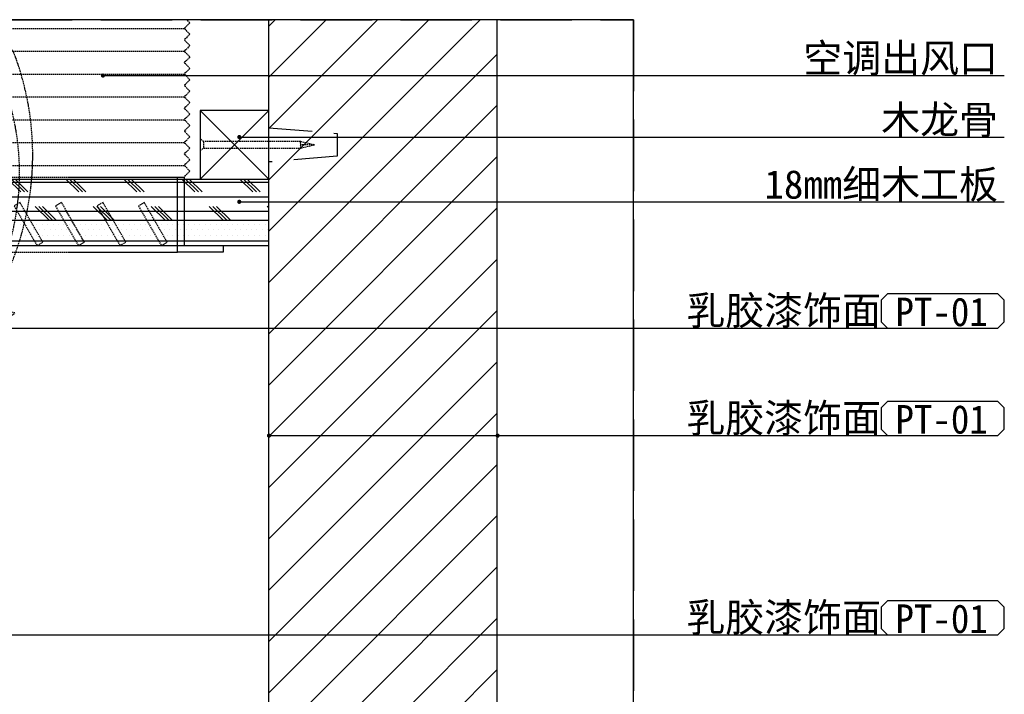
# Model space of a CAD drawing. Header units: millimetres. Extents: x -53 to 3023, y -53 to 2153.
# Tile 16 of 52: x 954 to 1385, y 1026 to 1322. Entities that reach past the tile are written whole.
import ezdxf

# ---------------------------------------------------------------- set-up
doc = ezdxf.new("R2010")
doc.units = ezdxf.units.MM
doc.header["$LTSCALE"] = 5
for name, pattern in [('DASH', [0.35, 0.25, -0.1]), ('HIDDEN2', [0.1875, 0.125, -0.0625]), ('HIDDENX2', [19.049999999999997, 12.7, -6.35])]:
    doc.linetypes.add(name, pattern=pattern)
doc.layers.get('Defpoints').update_dxf_attribs({"color": 8})
for name, color, linetype in [('A-建筑-拆墙', 251, 'Continuous'), ('E--图例', 3, 'Continuous'), ('E-文本', 7, 'Continuous'), ('F-文本', 61, 'Continuous'), ('Q-立面-填充', 251, 'Continuous'), ('Q-立面-墙体', 2, 'Continuous'), ('Q-立面-完成面造型线', 6, 'Continuous'), ('Q-立面-次粗线', 31, 'Continuous'), ('Q-立面-粗线', 30, 'Continuous'), ('Q-立面-细线', 8, 'Continuous')]:
    doc.layers.add(name, color=color, linetype=linetype)
doc.styles.add('-宋体', font='SimSun.ttf', dxfattribs={"width": 0.8})
doc.styles.get("Standard").update_dxf_attribs({"font": 'SimSun.ttf'})
doc.styles.add('TXT', font='gbenor.shx', dxfattribs={"width": 0.7})
doc.dimstyles.new('1', dxfattribs={"dimscale": 0, "dimtxt": 2.5, "dimasz": 1.5, "dimexe": 1, "dimexo": 0, "dimgap": 0.3, "dimtad": 1, "dimdec": 0, "dimzin": 0, "dimdsep": 46, "dimtxsty": 'Standard', "dimblk": 'ARCHTICK', "dimcen": 0.09, "dimclrd": 8, "dimclre": 8, "dimclrt": 4, "dimadec": 0, "dimazin": 0, "dimtfac": 1, "dimtdec": 0, "dimtix": 1, "dimtofl": 0, "dimtmove": 2, "dimatfit": 3, "dimldrblk": 'DOTSMALL', "dimfxl": 5, "dimfxlon": 1, "dimtolj": 1, "dimtzin": 0, "dimarcsym": 0})

# ---------------------------------------------------------------- blocks, each defined once
blk = doc.blocks.new('A$C491C4D06')
at = {"layer": 'Q-立面-填充'}
for p, q in [((-15, 0), (15, 30)), ((15, 0), (-15, 30))]:
    blk.add_line(p, q, dxfattribs=at)
at = {"layer": 'Q-立面-次粗线', "linetype": 'HIDDEN2'}
for p, q in [((0, 50), (0, 44)), ((-1.399999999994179, 1.5), (1.399999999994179, 1.5))]:
    blk.add_line(p, q, dxfattribs=at)
blk.add_lwpolyline([(1.400000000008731, 44), (0, 50), (-1.399999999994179, 44), (-1.399999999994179, 1.5), (-2.600000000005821, 0), (2.600000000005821, 0), (1.399999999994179, 1.5)], close=True, dxfattribs=at)
blk.add_lwpolyline([(-1.399999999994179, 44, 0.2513377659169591), (0, 44, 0.2513377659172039), (1.400000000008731, 44)], format="xyb", dxfattribs=at)
at = {"layer": 'Q-立面-次粗线'}
blk.add_lwpolyline([(-15, 0), (15, 0), (15, 30), (-15, 30)], close=True, dxfattribs=at)
at = {"layer": 'Q-立面-细线', "linetype": 'HIDDENX2', "ltscale": 0.3}
blk.add_lwpolyline([(5, 60), (7.5, 30), (-7.5, 30), (-5, 60)], close=True, dxfattribs=at)
blk = doc.blocks.new('*E38')
at = {"layer": 'Q-立面-次粗线', "color": 251, "linetype": 'DASH', "ltscale": 0.1}
for p, q in [((2.902140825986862, 29.48471638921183, 1.00000001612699e-08), (3.166976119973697, 29.74955168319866, 1.00000001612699e-08)), ((2.902140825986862, 29.48471638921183, 1.00000001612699e-08), (3.40168042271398, 28.98517679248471, 1.00000001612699e-08)), ((27.09953959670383, 29.48243095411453, 1.00000001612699e-08), (26.60000000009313, 28.98289135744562, 1.00000001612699e-08)), ((27.09953959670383, 29.48243095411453, 1.00000001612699e-08), (26.83241886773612, 29.74955168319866, 1.00000001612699e-08)), ((2.902140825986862, 28.4856371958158, 1.00000001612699e-08), (3.40168042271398, 28.98517679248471, 1.00000001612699e-08)), ((2.902140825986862, 28.4856371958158, 1.00000001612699e-08), (3.40168042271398, 27.98609759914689, 1.00000001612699e-08)), ((3.401654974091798, 28.98515134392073, 1.00000001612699e-08), (26.6016896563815, 28.98120170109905, 1.00000001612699e-08)), ((27.09953959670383, 28.48335176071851, 1.00000001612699e-08), (26.60000000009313, 28.98289135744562, 1.00000001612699e-08)), ((27.09953959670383, 28.48335176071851, 1.00000001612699e-08), (26.60000000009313, 27.9838121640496, 1.00000001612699e-08)), ((2.902140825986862, 27.48655800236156, 1.00000001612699e-08), (3.40168042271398, 27.98609759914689, 1.00000001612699e-08)), ((27.09953959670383, 27.48427256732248, 1.00000001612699e-08), (26.60000000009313, 27.9838121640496, 1.00000001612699e-08)), ((2.902140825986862, 27.48655800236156, 1.00000001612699e-08), (3.40168042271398, 26.98701840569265, 1.00000001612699e-08)), ((2.902140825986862, 26.48747880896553, 1.00000001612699e-08), (3.40168042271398, 26.98701840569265, 1.00000001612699e-08)), ((3.40153785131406, 26.98716097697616, 1.00000001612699e-08), (26.60181528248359, 26.98291768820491, 1.00000001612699e-08)), ((27.09953959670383, 27.48427256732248, 1.00000001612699e-08), (26.60000000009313, 26.98473297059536, 1.00000001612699e-08)), ((27.09953959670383, 26.48519337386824, 1.00000001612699e-08), (26.60000000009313, 26.98473297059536, 1.00000001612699e-08)), ((2.902140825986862, 26.48747880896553, 1.00000001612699e-08), (3.40168042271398, 25.98793921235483, 1.00000001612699e-08)), ((2.902140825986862, 25.4883996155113, 1.00000001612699e-08), (3.40168042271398, 25.98793921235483, 1.00000001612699e-08)), ((27.09953959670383, 26.48519337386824, 1.00000001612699e-08), (26.60000000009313, 25.98565377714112, 1.00000001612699e-08)), ((27.09953959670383, 25.48611418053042, 1.00000001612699e-08), (26.60000000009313, 25.98565377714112, 1.00000001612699e-08)), ((2.902140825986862, 25.4883996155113, 1.00000001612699e-08), (3.40168042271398, 24.9888600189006, 1.00000001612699e-08)), ((27.09953959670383, 25.48611418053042, 1.00000001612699e-08), (26.60000000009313, 24.9865745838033, 1.00000001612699e-08)), ((2.902140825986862, 24.48932042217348, 1.00000001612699e-08), (3.40168042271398, 24.9888600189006, 1.00000001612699e-08)), ((2.902140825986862, 24.48932042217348, 1.00000001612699e-08), (3.40168042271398, 23.98978082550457, 1.00000001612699e-08)), ((3.401342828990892, 24.98919761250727, 1.00000001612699e-08), (26.60196108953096, 24.98461349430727, 1.00000001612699e-08)), ((27.09953959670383, 24.48703498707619, 1.00000001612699e-08), (26.60000000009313, 24.9865745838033, 1.00000001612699e-08)), ((27.09953959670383, 24.48703498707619, 1.00000001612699e-08), (26.60000000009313, 23.98749539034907, 1.00000001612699e-08)), ((2.902140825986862, 23.49024122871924, 1.00000001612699e-08), (3.40168042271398, 23.98978082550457, 1.00000001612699e-08)), ((2.902140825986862, 23.49024122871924, 1.00000001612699e-08), (3.40168042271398, 22.99070163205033, 1.00000001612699e-08)), ((27.09953959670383, 23.48795579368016, 1.00000001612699e-08), (26.60000000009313, 23.98749539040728, 1.00000001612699e-08)), ((27.09953959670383, 23.48795579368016, 1.00000001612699e-08), (26.60000000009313, 22.98841619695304, 1.00000001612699e-08)), ((2.902140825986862, 22.49116203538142, 1.00000001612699e-08), (3.40168042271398, 22.99070163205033, 1.00000001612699e-08)), ((2.902140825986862, 22.49116203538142, 1.00000001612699e-08), (3.40168042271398, 21.99162243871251, 1.00000001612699e-08)), ((3.40153785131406, 22.99084420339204, 1.00000001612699e-08), (26.60181528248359, 22.98660091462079, 1.00000001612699e-08)), ((27.09953959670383, 22.48887660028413, 1.00000001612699e-08), (26.60000000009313, 22.98841619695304, 1.00000001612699e-08)), ((27.09953959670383, 22.48887660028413, 1.00000001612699e-08), (26.60000000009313, 21.98933700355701, 1.00000001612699e-08)), ((2.902140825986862, 21.49208284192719, 1.00000001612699e-08), (3.40168042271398, 21.99162243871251, 1.00000001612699e-08)), ((27.09953959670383, 21.4897974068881, 1.00000001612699e-08), (26.60000000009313, 21.98933700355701, 1.00000001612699e-08)), ((2.902140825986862, 21.49208284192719, 1.00000001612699e-08), (3.40168042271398, 20.99254324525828, 1.00000001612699e-08)), ((2.902140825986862, 20.49300364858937, 1.00000001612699e-08), (3.40168042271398, 20.99254324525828, 1.00000001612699e-08)), ((3.401342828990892, 20.99288083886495, 1.00000001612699e-08), (26.60196108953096, 20.98829672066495, 1.00000001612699e-08)), ((27.09953959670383, 21.4897974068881, 1.00000001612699e-08), (26.60000000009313, 20.99025781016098, 1.00000001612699e-08)), ((27.09953959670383, 20.49071821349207, 1.00000001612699e-08), (26.60000000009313, 20.99025781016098, 1.00000001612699e-08)), ((2.902140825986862, 20.49300364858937, 1.00000001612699e-08), (3.40168042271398, 19.99346405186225, 1.00000001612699e-08)), ((2.902140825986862, 19.49392445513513, 1.00000001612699e-08), (3.40168042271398, 19.99346405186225, 1.00000001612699e-08)), ((27.09953959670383, 20.49071821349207, 1.00000001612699e-08), (26.60000000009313, 19.99117861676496, 1.00000001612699e-08)), ((27.09953959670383, 19.49163902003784, 1.00000001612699e-08), (26.60000000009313, 19.99117861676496, 1.00000001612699e-08)), ((2.902140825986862, 19.49392445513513, 1.00000001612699e-08), (3.40168042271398, 18.99438485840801, 1.00000001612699e-08)), ((2.902140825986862, 18.4948452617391, 1.00000001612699e-08), (3.40168042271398, 18.99438485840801, 1.00000001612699e-08)), ((3.401113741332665, 18.99495153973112, 1.00000001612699e-08), (26.60213236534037, 18.98996705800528, 1.00000001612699e-08)), ((27.09953959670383, 19.49163902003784, 1.00000001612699e-08), (26.60000000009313, 18.99209942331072, 1.00000001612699e-08)), ((27.09953959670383, 18.49255982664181, 1.00000001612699e-08), (26.60000000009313, 18.99209942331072, 1.00000001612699e-08)), ((2.902140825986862, 18.4948452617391, 1.00000001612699e-08), (3.40168042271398, 17.99530566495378, 1.00000001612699e-08)), ((27.09953959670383, 18.49255982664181, 1.00000001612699e-08), (26.60000000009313, 17.99302022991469, 1.00000001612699e-08)), ((2.902140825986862, 17.49576606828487, 1.00000001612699e-08), (3.40168042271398, 17.99530566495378, 1.00000001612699e-08)), ((2.902140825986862, 17.49576606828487, 1.00000001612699e-08), (3.40168042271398, 16.99622647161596, 1.00000001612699e-08)), ((27.09953959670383, 17.49348063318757, 1.00000001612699e-08), (26.60000000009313, 17.99302022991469, 1.00000001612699e-08)), ((27.09953959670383, 17.49348063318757, 1.00000001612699e-08), (26.60000000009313, 16.99394103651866, 1.00000001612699e-08)), ((2.900460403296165, 16.49836729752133, 1.00000001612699e-08), (3.400000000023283, 16.99790689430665, 1.00000001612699e-08)), ((2.900460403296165, 16.49836729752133, 1.00000001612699e-08), (3.400000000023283, 15.99882770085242, 1.00000001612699e-08)), ((3.399159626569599, 16.99706652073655, 1.00000001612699e-08), (26.60233642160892, 16.99160461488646, 1.00000001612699e-08)), ((27.09953959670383, 16.49440143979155, 1.00000001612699e-08), (26.60000000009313, 16.99394103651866, 1.00000001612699e-08)), ((27.09953959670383, 16.49440143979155, 1.00000001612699e-08), (26.60000000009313, 15.99486184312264, 1.00000001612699e-08)), ((4, 15.96926253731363, 1.00000001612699e-08), (26, 15.96926253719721, 1.00000001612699e-08)), ((4, 9.394861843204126, 1.00000001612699e-08), (26, 9.394861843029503, 1.00000001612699e-08))]:
    blk.add_line(p, q, dxfattribs=at)
at = {"layer": 'Q-立面-次粗线', "color": 136, "linetype": 'DASH', "ltscale": 0.1, "elevation": 1.00000001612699e-08}
blk.add_lwpolyline([(8.070085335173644, 29.74955168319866, 0.05316916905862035), (9.32257653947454, 27.30483460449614, -0.2688695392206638), (8.992151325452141, 4.823371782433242), (6.970312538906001, 6.070684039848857), (7.145515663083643, 0), (11.76973209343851, 4.084037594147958), (9.515260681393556, 4.587839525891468, 0.2349015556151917), (11.69070724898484, 26.85397477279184, -0.1344622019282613), (10.19078938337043, 29.74955168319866, -0.1344622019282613)], format="xyb", dxfattribs=at)
at = {"layer": 'Q-立面-次粗线', "elevation": 1.00000001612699e-08}
for points in [[(4, 15.96926253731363), (3.400000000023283, 15.96926253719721), (3.400000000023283, 9.994861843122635), (0, 9.994861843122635), (0, 9.39486184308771), (4, 9.394861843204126), (4, 15.96926253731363)], [(26, 15.96926253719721), (26.59999999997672, 15.96926253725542), (26.59999999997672, 9.994861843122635), (30, 9.994861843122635), (30, 9.39486184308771), (26, 9.39486184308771), (26, 15.96926253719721)]]:
    blk.add_lwpolyline(points, dxfattribs=at)
at = {"layer": 'Q-立面-次粗线', "color": 251, "linetype": 'DASH', "ltscale": 0.1, "elevation": 1.00000001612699e-08}
for points in [[(4.963016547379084, 13.7416783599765), (4.44340130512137, 13.44167835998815), (6.44340130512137, 9.977576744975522), (6.963016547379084, 10.27757674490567)], [(8.594695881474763, 13.7416783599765), (8.075080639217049, 13.44167835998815), (10.07508063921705, 9.977576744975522), (10.59469588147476, 10.27757674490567)], [(12.22637521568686, 13.7416783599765), (11.70675997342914, 13.44167835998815), (13.70675997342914, 9.977576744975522), (14.22637521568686, 10.27757674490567)], [(15.85805454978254, 13.7416783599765), (15.33843930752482, 13.44167835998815), (17.33843930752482, 9.977576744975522), (17.85805454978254, 10.27757674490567)], [(19.48973388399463, 13.7416783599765), (18.97011864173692, 13.44167835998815), (20.97011864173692, 9.977576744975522), (21.48973388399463, 10.27757674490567)], [(23.12141321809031, 13.7416783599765), (22.6017979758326, 13.44167835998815), (24.6017979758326, 9.977576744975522), (25.12141321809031, 10.27757674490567)]]:
    blk.add_lwpolyline(points, close=True, dxfattribs=at)
blk = doc.blocks.new('_ArchTick')
at = {"color": 0, "linetype": 'ByBlock', "const_width": 0.15}
blk.add_lwpolyline([(-0.5, -0.5), (0.5, 0.5)], dxfattribs=at)
blk = doc.blocks.new('材料编号1')
at = {"layer": 'E--图例', "color": 3}
blk.add_lwpolyline([(8.715155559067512, -1.898066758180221), (8.715155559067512, -0.6366033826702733), (8.345887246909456, -0.2673350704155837), (1.889200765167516, -0.2673350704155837), (1.519932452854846, -0.6366033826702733), (1.519932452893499, -1.898066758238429), (1.889200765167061, -2.267335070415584), (8.345887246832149, -2.26733507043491)], close=True, dxfattribs=at)
at = {"layer": 'E-文本', "style": 'TXT', "width": 0.7}
blk.add_attdef('编号', (1.608281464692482, -2.295733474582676), '', height=2, dxfattribs=at)
blk = doc.blocks.new('0')
at = {"layer": 'Q-立面-填充', "ltscale": 0.1999999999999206}
h = blk.add_hatch(dxfattribs=at)
h.set_pattern_fill('CORK', color=256, scale=2, style=0)
h.set_pattern_definition([(0, (-535264.8298560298, 505245.2771867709), (0, 1.269999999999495), []), (135, (-535264.1948560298, 505244.6421867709), (-2.540001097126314, -2.540001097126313), [1.796051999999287, -1.796051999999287]), (135, (-535263.8773560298, 505244.6421867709), (-2.540001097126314, -2.540001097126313), [1.796051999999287, -1.796051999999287]), (135, (-535263.5598560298, 505244.6421867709), (-2.540001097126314, -2.540001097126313), [1.796051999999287, -1.796051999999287])])
h.paths.add_polyline_path([(-535179.0298560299, 505288.8771867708), (-535264.8298560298, 505288.8771867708), (-535264.8298560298, 505285.2771867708), (-535179.0298560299, 505285.2771867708)])
h.paths.add_polyline_path([(-535224.8298560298, 505248.8771867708), (-535259.0298560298, 505248.8771867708), (-535261.2298560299, 505248.8771867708), (-535261.2298560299, 505245.2771867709), (-535224.8298560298, 505245.2771867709)])
at = {"layer": 'Defpoints', "linetype": 'Continuous'}
blk.add_lwpolyline([(-535333.7324879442, 505192.1113007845), (-535147.0764703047, 505192.1113007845), (-535147.0764703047, 505302.831876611), (-535333.7324879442, 505302.831876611)], close=True, dxfattribs=at)
at = {"layer": 'Q-立面-填充', "ltscale": 0.1999999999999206}
for p, q in [((-535179.0298560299, 505302.2797479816, 1.378868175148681), (-535178.4777274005, 505302.831876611, 1.378868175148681)), ((-535179.0298560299, 505297.789619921, 1.378868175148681), (-535173.9875993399, 505302.831876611, 1.378868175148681)), ((-535179.0298560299, 505293.2994918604, 1.378868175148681), (-535169.4974712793, 505302.831876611, 1.378868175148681)), ((-535179.0298560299, 505288.8093638, 1.378868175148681), (-535165.0073432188, 505302.831876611, 1.378868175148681)), ((-535179.0298560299, 505284.3192357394, 1.378868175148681), (-535160.5172151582, 505302.831876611, 1.378868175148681)), ((-535179.0298560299, 505279.8291076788, 1.378868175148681), (-535159.0298560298, 505299.829107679, 1.378868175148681)), ((-535179.0298560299, 505275.3389796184, 1.378868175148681), (-535159.0298560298, 505295.3389796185, 1.378868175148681)), ((-535179.0298560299, 505270.8488515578, 1.378868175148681), (-535159.0298560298, 505290.8488515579, 1.378868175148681)), ((-535179.0298560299, 505266.3587234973, 1.378868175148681), (-535159.0298560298, 505286.3587234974, 1.378868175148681)), ((-535179.0298560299, 505261.8685954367, 1.378868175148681), (-535159.0298560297, 505281.8685954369, 1.378868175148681)), ((-535179.0298560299, 505257.3784673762, 1.378868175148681), (-535159.0298560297, 505277.3784673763, 1.378868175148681)), ((-535179.0298560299, 505252.8883393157, 1.378868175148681), (-535159.0298560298, 505272.8883393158, 1.378868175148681)), ((-535179.0298560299, 505248.3982112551, 1.378868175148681), (-535159.0298560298, 505268.3982112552, 1.378868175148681)), ((-535179.0298560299, 505243.9080831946, 1.378868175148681), (-535159.0298560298, 505263.9080831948, 1.378868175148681)), ((-535179.0298560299, 505239.4179551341, 1.378868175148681), (-535159.0298560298, 505259.4179551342, 1.378868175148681)), ((-535179.0298560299, 505234.9278270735, 1.378868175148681), (-535159.0298560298, 505254.9278270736, 1.378868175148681)), ((-535179.0298560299, 505230.437699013, 1.378868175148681), (-535159.0298560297, 505250.4376990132, 1.378868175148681)), ((-535179.0298560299, 505225.9475709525, 1.378868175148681), (-535159.0298560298, 505245.9475709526, 1.378868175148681))]:
    blk.add_line(p, q, dxfattribs=at)
at = {"layer": 'Q-立面-墙体', "ltscale": 0.1999999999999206}
for p, q in [((-535179.0298560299, 505212.4771867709, 1.378868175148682), (-535179.0298560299, 505302.831876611, 1.378868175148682)), ((-535159.0298560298, 505212.4771867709, 1.378868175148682), (-535159.0298560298, 505302.831876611, 1.378868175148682))]:
    blk.add_line(p, q, dxfattribs=at)
at = {"layer": 'Q-立面-完成面造型线', "ltscale": 0.1999999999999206}
blk.add_line((-535259.0298560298, 505283.0771867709, 1.378868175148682), (-535179.0298560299, 505283.0771867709, 1.378868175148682), dxfattribs=at)
at = {"layer": 'Q-立面-次粗线', "ltscale": 0.1999999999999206}
for p, q in [((-535264.8298560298, 505288.8771867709, 1.378868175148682), (-535179.0298560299, 505288.8771867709, 1.378868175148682)), ((-535264.8298560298, 505285.2771867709, 1.378868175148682), (-535179.0298560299, 505285.2771867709, 1.378868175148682)), ((-535200.7744414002, 505284.9109367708, 1.378868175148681), (-535200.7744414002, 505284.9109367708, 1.378868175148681)), ((-535200.2981914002, 505284.9109367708, 1.378868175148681), (-535200.2981914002, 505284.9109367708, 1.378868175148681)), ((-535199.8219414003, 505284.9109367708, 1.378868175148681), (-535199.8219414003, 505284.9109367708, 1.378868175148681)), ((-535199.3456914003, 505284.9109367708, 1.378868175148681), (-535199.3456914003, 505284.9109367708, 1.378868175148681)), ((-535198.8694414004, 505284.9109367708, 1.378868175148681), (-535198.8694414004, 505284.9109367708, 1.378868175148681)), ((-535198.3931914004, 505284.9109367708, 1.378868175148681), (-535198.3931914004, 505284.9109367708, 1.378868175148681)), ((-535197.9169414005, 505284.9109367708, 1.378868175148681), (-535197.9169414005, 505284.9109367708, 1.378868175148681)), ((-535197.4406914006, 505284.9109367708, 1.378868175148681), (-535197.4406914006, 505284.9109367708, 1.378868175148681)), ((-535196.9644414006, 505284.9109367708, 1.378868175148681), (-535196.9644414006, 505284.9109367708, 1.378868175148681)), ((-535196.4881914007, 505284.9109367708, 1.378868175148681), (-535196.4881914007, 505284.9109367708, 1.378868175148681)), ((-535196.0119414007, 505284.9109367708, 1.378868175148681), (-535196.0119414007, 505284.9109367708, 1.378868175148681)), ((-535195.5356914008, 505284.9109367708, 1.378868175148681), (-535195.5356914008, 505284.9109367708, 1.378868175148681)), ((-535195.0594414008, 505284.9109367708, 1.378868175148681), (-535195.0594414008, 505284.9109367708, 1.378868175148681)), ((-535194.5831914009, 505284.9109367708, 1.378868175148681), (-535194.5831914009, 505284.9109367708, 1.378868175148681)), ((-535194.1069414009, 505284.9109367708, 1.378868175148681), (-535194.1069414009, 505284.9109367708, 1.378868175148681)), ((-535193.630691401, 505284.9109367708, 1.378868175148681), (-535193.630691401, 505284.9109367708, 1.378868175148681)), ((-535193.154441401, 505284.9109367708, 1.378868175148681), (-535193.154441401, 505284.9109367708, 1.378868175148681)), ((-535192.6781914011, 505284.9109367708, 1.378868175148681), (-535192.6781914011, 505284.9109367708, 1.378868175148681)), ((-535192.2019414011, 505284.9109367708, 1.378868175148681), (-535192.2019414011, 505284.9109367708, 1.378868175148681)), ((-535191.7256914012, 505284.9109367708, 1.378868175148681), (-535191.7256914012, 505284.9109367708, 1.378868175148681)), ((-535191.2494414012, 505284.9109367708, 1.378868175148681), (-535191.2494414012, 505284.9109367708, 1.378868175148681)), ((-535190.7731914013, 505284.9109367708, 1.378868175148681), (-535190.7731914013, 505284.9109367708, 1.378868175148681)), ((-535190.2969414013, 505284.9109367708, 1.378868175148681), (-535190.2969414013, 505284.9109367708, 1.378868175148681)), ((-535189.8206914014, 505284.9109367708, 1.378868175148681), (-535189.8206914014, 505284.9109367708, 1.378868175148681)), ((-535189.3444414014, 505284.9109367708, 1.378868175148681), (-535189.3444414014, 505284.9109367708, 1.378868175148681)), ((-535188.8681914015, 505284.9109367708, 1.378868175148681), (-535188.8681914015, 505284.9109367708, 1.378868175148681)), ((-535188.3919414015, 505284.9109367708, 1.378868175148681), (-535188.3919414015, 505284.9109367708, 1.378868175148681)), ((-535187.9156914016, 505284.9109367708, 1.378868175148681), (-535187.9156914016, 505284.9109367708, 1.378868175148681)), ((-535187.4394414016, 505284.9109367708, 1.378868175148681), (-535187.4394414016, 505284.9109367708, 1.378868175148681)), ((-535186.9631914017, 505284.9109367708, 1.378868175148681), (-535186.9631914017, 505284.9109367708, 1.378868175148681)), ((-535186.4869414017, 505284.9109367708, 1.378868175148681), (-535186.4869414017, 505284.9109367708, 1.378868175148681)), ((-535186.0106914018, 505284.9109367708, 1.378868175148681), (-535186.0106914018, 505284.9109367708, 1.378868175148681)), ((-535185.5344414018, 505284.9109367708, 1.378868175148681), (-535185.5344414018, 505284.9109367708, 1.378868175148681)), ((-535185.0581914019, 505284.9109367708, 1.378868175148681), (-535185.0581914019, 505284.9109367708, 1.378868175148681)), ((-535184.5819414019, 505284.9109367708, 1.378868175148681), (-535184.5819414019, 505284.9109367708, 1.378868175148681)), ((-535184.105691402, 505284.9109367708, 1.378868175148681), (-535184.105691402, 505284.9109367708, 1.378868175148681)), ((-535183.629441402, 505284.9109367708, 1.378868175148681), (-535183.629441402, 505284.9109367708, 1.378868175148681)), ((-535183.1531914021, 505284.9109367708, 1.378868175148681), (-535183.1531914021, 505284.9109367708, 1.378868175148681)), ((-535182.6769414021, 505284.9109367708, 1.378868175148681), (-535182.6769414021, 505284.9109367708, 1.378868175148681)), ((-535182.2006914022, 505284.9109367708, 1.378868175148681), (-535182.2006914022, 505284.9109367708, 1.378868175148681)), ((-535181.7244414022, 505284.9109367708, 1.378868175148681), (-535181.7244414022, 505284.9109367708, 1.378868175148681)), ((-535181.2481914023, 505284.9109367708, 1.378868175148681), (-535181.2481914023, 505284.9109367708, 1.378868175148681)), ((-535180.7719414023, 505284.9109367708, 1.378868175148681), (-535180.7719414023, 505284.9109367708, 1.378868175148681)), ((-535180.2956914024, 505284.9109367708, 1.378868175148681), (-535180.2956914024, 505284.9109367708, 1.378868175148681)), ((-535179.8194414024, 505284.9109367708, 1.378868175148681), (-535179.8194414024, 505284.9109367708, 1.378868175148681)), ((-535179.3431914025, 505284.9109367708, 1.378868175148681), (-535179.3431914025, 505284.9109367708, 1.378868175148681)), ((-535200.7744414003, 505283.9584367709, 1.378868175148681), (-535200.7744414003, 505283.9584367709, 1.378868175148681)), ((-535200.5363164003, 505284.4346867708, 1.378868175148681), (-535200.5363164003, 505284.4346867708, 1.378868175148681)), ((-535200.2981914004, 505283.9584367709, 1.378868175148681), (-535200.2981914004, 505283.9584367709, 1.378868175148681)), ((-535200.0600664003, 505284.4346867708, 1.378868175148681), (-535200.0600664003, 505284.4346867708, 1.378868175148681)), ((-535199.8219414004, 505283.9584367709, 1.378868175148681), (-535199.8219414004, 505283.9584367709, 1.378868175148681)), ((-535199.5838164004, 505284.4346867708, 1.378868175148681), (-535199.5838164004, 505284.4346867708, 1.378868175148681)), ((-535199.3456914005, 505283.9584367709, 1.378868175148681), (-535199.3456914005, 505283.9584367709, 1.378868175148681)), ((-535199.1075664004, 505284.4346867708, 1.378868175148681), (-535199.1075664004, 505284.4346867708, 1.378868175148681)), ((-535198.8694414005, 505283.9584367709, 1.378868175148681), (-535198.8694414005, 505283.9584367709, 1.378868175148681)), ((-535198.6313164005, 505284.4346867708, 1.378868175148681), (-535198.6313164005, 505284.4346867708, 1.378868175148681)), ((-535198.3931914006, 505283.9584367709, 1.378868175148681), (-535198.3931914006, 505283.9584367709, 1.378868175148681)), ((-535198.1550664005, 505284.4346867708, 1.378868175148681), (-535198.1550664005, 505284.4346867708, 1.378868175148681)), ((-535197.9169414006, 505283.9584367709, 1.378868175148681), (-535197.9169414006, 505283.9584367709, 1.378868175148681)), ((-535197.6788164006, 505284.4346867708, 1.378868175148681), (-535197.6788164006, 505284.4346867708, 1.378868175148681)), ((-535197.4406914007, 505283.9584367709, 1.378868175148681), (-535197.4406914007, 505283.9584367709, 1.378868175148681)), ((-535197.2025664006, 505284.4346867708, 1.378868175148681), (-535197.2025664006, 505284.4346867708, 1.378868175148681)), ((-535196.9644414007, 505283.9584367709, 1.378868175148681), (-535196.9644414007, 505283.9584367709, 1.378868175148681)), ((-535196.7263164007, 505284.4346867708, 1.378868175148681), (-535196.7263164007, 505284.4346867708, 1.378868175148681)), ((-535196.4881914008, 505283.9584367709, 1.378868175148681), (-535196.4881914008, 505283.9584367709, 1.378868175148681)), ((-535196.2500664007, 505284.4346867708, 1.378868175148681), (-535196.2500664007, 505284.4346867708, 1.378868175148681)), ((-535196.0119414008, 505283.9584367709, 1.378868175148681), (-535196.0119414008, 505283.9584367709, 1.378868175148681)), ((-535195.7738164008, 505284.4346867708, 1.378868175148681), (-535195.7738164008, 505284.4346867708, 1.378868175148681)), ((-535195.5356914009, 505283.9584367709, 1.378868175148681), (-535195.5356914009, 505283.9584367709, 1.378868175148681)), ((-535195.2975664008, 505284.4346867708, 1.378868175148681), (-535195.2975664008, 505284.4346867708, 1.378868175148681)), ((-535195.0594414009, 505283.9584367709, 1.378868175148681), (-535195.0594414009, 505283.9584367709, 1.378868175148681)), ((-535194.8213164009, 505284.4346867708, 1.378868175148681), (-535194.8213164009, 505284.4346867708, 1.378868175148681)), ((-535194.583191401, 505283.9584367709, 1.378868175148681), (-535194.583191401, 505283.9584367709, 1.378868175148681)), ((-535194.345066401, 505284.4346867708, 1.378868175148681), (-535194.345066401, 505284.4346867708, 1.378868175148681)), ((-535194.106941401, 505283.9584367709, 1.378868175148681), (-535194.106941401, 505283.9584367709, 1.378868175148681)), ((-535193.868816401, 505284.4346867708, 1.378868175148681), (-535193.868816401, 505284.4346867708, 1.378868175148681)), ((-535193.6306914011, 505283.9584367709, 1.378868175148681), (-535193.6306914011, 505283.9584367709, 1.378868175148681)), ((-535193.392566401, 505284.4346867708, 1.378868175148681), (-535193.392566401, 505284.4346867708, 1.378868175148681)), ((-535193.1544414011, 505283.9584367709, 1.378868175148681), (-535193.1544414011, 505283.9584367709, 1.378868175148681)), ((-535192.9163164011, 505284.4346867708, 1.378868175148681), (-535192.9163164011, 505284.4346867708, 1.378868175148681)), ((-535192.6781914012, 505283.9584367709, 1.378868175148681), (-535192.6781914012, 505283.9584367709, 1.378868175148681)), ((-535192.4400664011, 505284.4346867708, 1.378868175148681), (-535192.4400664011, 505284.4346867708, 1.378868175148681)), ((-535192.2019414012, 505283.9584367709, 1.378868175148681), (-535192.2019414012, 505283.9584367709, 1.378868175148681)), ((-535191.9638164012, 505284.4346867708, 1.378868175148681), (-535191.9638164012, 505284.4346867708, 1.378868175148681)), ((-535191.7256914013, 505283.9584367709, 1.378868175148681), (-535191.7256914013, 505283.9584367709, 1.378868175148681)), ((-535191.4875664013, 505284.4346867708, 1.378868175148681), (-535191.4875664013, 505284.4346867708, 1.378868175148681)), ((-535191.2494414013, 505283.9584367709, 1.378868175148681), (-535191.2494414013, 505283.9584367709, 1.378868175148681)), ((-535191.0113164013, 505284.4346867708, 1.378868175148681), (-535191.0113164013, 505284.4346867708, 1.378868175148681)), ((-535190.7731914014, 505283.9584367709, 1.378868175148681), (-535190.7731914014, 505283.9584367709, 1.378868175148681)), ((-535190.5350664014, 505284.4346867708, 1.378868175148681), (-535190.5350664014, 505284.4346867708, 1.378868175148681)), ((-535190.2969414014, 505283.9584367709, 1.378868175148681), (-535190.2969414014, 505283.9584367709, 1.378868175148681)), ((-535190.0588164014, 505284.4346867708, 1.378868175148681), (-535190.0588164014, 505284.4346867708, 1.378868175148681)), ((-535189.8206914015, 505283.9584367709, 1.378868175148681), (-535189.8206914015, 505283.9584367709, 1.378868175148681)), ((-535189.5825664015, 505284.4346867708, 1.378868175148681), (-535189.5825664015, 505284.4346867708, 1.378868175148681)), ((-535189.3444414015, 505283.9584367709, 1.378868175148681), (-535189.3444414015, 505283.9584367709, 1.378868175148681)), ((-535189.1063164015, 505284.4346867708, 1.378868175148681), (-535189.1063164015, 505284.4346867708, 1.378868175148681)), ((-535188.8681914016, 505283.9584367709, 1.378868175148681), (-535188.8681914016, 505283.9584367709, 1.378868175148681)), ((-535188.6300664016, 505284.4346867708, 1.378868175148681), (-535188.6300664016, 505284.4346867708, 1.378868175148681)), ((-535188.3919414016, 505283.9584367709, 1.378868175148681), (-535188.3919414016, 505283.9584367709, 1.378868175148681)), ((-535188.1538164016, 505284.4346867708, 1.378868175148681), (-535188.1538164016, 505284.4346867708, 1.378868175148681)), ((-535187.9156914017, 505283.9584367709, 1.378868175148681), (-535187.9156914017, 505283.9584367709, 1.378868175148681)), ((-535187.6775664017, 505284.4346867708, 1.378868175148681), (-535187.6775664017, 505284.4346867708, 1.378868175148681)), ((-535187.4394414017, 505283.9584367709, 1.378868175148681), (-535187.4394414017, 505283.9584367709, 1.378868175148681)), ((-535187.2013164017, 505284.4346867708, 1.378868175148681), (-535187.2013164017, 505284.4346867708, 1.378868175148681)), ((-535186.9631914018, 505283.9584367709, 1.378868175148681), (-535186.9631914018, 505283.9584367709, 1.378868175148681)), ((-535186.7250664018, 505284.4346867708, 1.378868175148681), (-535186.7250664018, 505284.4346867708, 1.378868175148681)), ((-535186.4869414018, 505283.9584367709, 1.378868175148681), (-535186.4869414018, 505283.9584367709, 1.378868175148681)), ((-535186.2488164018, 505284.4346867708, 1.378868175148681), (-535186.2488164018, 505284.4346867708, 1.378868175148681)), ((-535186.0106914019, 505283.9584367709, 1.378868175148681), (-535186.0106914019, 505283.9584367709, 1.378868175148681)), ((-535185.7725664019, 505284.4346867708, 1.378868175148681), (-535185.7725664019, 505284.4346867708, 1.378868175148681)), ((-535185.534441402, 505283.9584367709, 1.378868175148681), (-535185.534441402, 505283.9584367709, 1.378868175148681)), ((-535185.2963164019, 505284.4346867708, 1.378868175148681), (-535185.2963164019, 505284.4346867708, 1.378868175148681)), ((-535185.058191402, 505283.9584367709, 1.378868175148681), (-535185.058191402, 505283.9584367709, 1.378868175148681)), ((-535184.820066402, 505284.4346867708, 1.378868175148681), (-535184.820066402, 505284.4346867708, 1.378868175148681)), ((-535184.581941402, 505283.9584367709, 1.378868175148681), (-535184.581941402, 505283.9584367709, 1.378868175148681)), ((-535184.343816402, 505284.4346867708, 1.378868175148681), (-535184.343816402, 505284.4346867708, 1.378868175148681)), ((-535184.1056914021, 505283.9584367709, 1.378868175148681), (-535184.1056914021, 505283.9584367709, 1.378868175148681)), ((-535183.8675664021, 505284.4346867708, 1.378868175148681), (-535183.8675664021, 505284.4346867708, 1.378868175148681)), ((-535183.6294414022, 505283.9584367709, 1.378868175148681), (-535183.6294414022, 505283.9584367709, 1.378868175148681)), ((-535183.3913164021, 505284.4346867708, 1.378868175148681), (-535183.3913164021, 505284.4346867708, 1.378868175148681)), ((-535183.1531914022, 505283.9584367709, 1.378868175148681), (-535183.1531914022, 505283.9584367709, 1.378868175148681)), ((-535182.9150664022, 505284.4346867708, 1.378868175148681), (-535182.9150664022, 505284.4346867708, 1.378868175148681)), ((-535182.6769414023, 505283.9584367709, 1.378868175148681), (-535182.6769414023, 505283.9584367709, 1.378868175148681)), ((-535182.4388164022, 505284.4346867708, 1.378868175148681), (-535182.4388164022, 505284.4346867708, 1.378868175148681)), ((-535182.2006914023, 505283.9584367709, 1.378868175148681), (-535182.2006914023, 505283.9584367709, 1.378868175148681)), ((-535181.9625664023, 505284.4346867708, 1.378868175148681), (-535181.9625664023, 505284.4346867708, 1.378868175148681)), ((-535181.7244414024, 505283.9584367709, 1.378868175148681), (-535181.7244414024, 505283.9584367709, 1.378868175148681)), ((-535181.4863164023, 505284.4346867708, 1.378868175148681), (-535181.4863164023, 505284.4346867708, 1.378868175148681)), ((-535181.2481914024, 505283.9584367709, 1.378868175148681), (-535181.2481914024, 505283.9584367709, 1.378868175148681)), ((-535181.0100664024, 505284.4346867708, 1.378868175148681), (-535181.0100664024, 505284.4346867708, 1.378868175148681)), ((-535180.7719414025, 505283.9584367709, 1.378868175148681), (-535180.7719414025, 505283.9584367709, 1.378868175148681)), ((-535180.5338164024, 505284.4346867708, 1.378868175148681), (-535180.5338164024, 505284.4346867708, 1.378868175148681)), ((-535180.2956914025, 505283.9584367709, 1.378868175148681), (-535180.2956914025, 505283.9584367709, 1.378868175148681)), ((-535180.0575664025, 505284.4346867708, 1.378868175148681), (-535180.0575664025, 505284.4346867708, 1.378868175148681)), ((-535179.8194414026, 505283.9584367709, 1.378868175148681), (-535179.8194414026, 505283.9584367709, 1.378868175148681)), ((-535179.5813164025, 505284.4346867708, 1.378868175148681), (-535179.5813164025, 505284.4346867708, 1.378868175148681)), ((-535179.3431914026, 505283.9584367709, 1.378868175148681), (-535179.3431914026, 505283.9584367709, 1.378868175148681)), ((-535179.1050664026, 505284.4346867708, 1.378868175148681), (-535179.1050664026, 505284.4346867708, 1.378868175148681)), ((-535259.4298560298, 505283.4771867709, 1.378868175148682), (-535179.0298560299, 505283.4771867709, 1.378868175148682)), ((-535200.5363164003, 505283.4821867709, 1.378868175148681), (-535200.5363164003, 505283.4821867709, 1.378868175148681)), ((-535200.0600664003, 505283.4821867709, 1.378868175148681), (-535200.0600664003, 505283.4821867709, 1.378868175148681)), ((-535199.5838164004, 505283.4821867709, 1.378868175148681), (-535199.5838164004, 505283.4821867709, 1.378868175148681)), ((-535199.1075664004, 505283.4821867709, 1.378868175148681), (-535199.1075664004, 505283.4821867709, 1.378868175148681)), ((-535198.6313164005, 505283.4821867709, 1.378868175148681), (-535198.6313164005, 505283.4821867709, 1.378868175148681)), ((-535198.1550664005, 505283.4821867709, 1.378868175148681), (-535198.1550664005, 505283.4821867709, 1.378868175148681)), ((-535197.6788164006, 505283.4821867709, 1.378868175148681), (-535197.6788164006, 505283.4821867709, 1.378868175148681)), ((-535197.2025664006, 505283.4821867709, 1.378868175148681), (-535197.2025664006, 505283.4821867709, 1.378868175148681)), ((-535196.7263164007, 505283.4821867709, 1.378868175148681), (-535196.7263164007, 505283.4821867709, 1.378868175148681)), ((-535196.2500664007, 505283.4821867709, 1.378868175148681), (-535196.2500664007, 505283.4821867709, 1.378868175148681)), ((-535195.7738164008, 505283.4821867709, 1.378868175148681), (-535195.7738164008, 505283.4821867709, 1.378868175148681)), ((-535195.2975664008, 505283.4821867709, 1.378868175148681), (-535195.2975664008, 505283.4821867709, 1.378868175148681)), ((-535194.8213164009, 505283.4821867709, 1.378868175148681), (-535194.8213164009, 505283.4821867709, 1.378868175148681)), ((-535194.345066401, 505283.4821867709, 1.378868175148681), (-535194.345066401, 505283.4821867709, 1.378868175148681)), ((-535193.868816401, 505283.4821867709, 1.378868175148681), (-535193.868816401, 505283.4821867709, 1.378868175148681)), ((-535193.392566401, 505283.4821867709, 1.378868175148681), (-535193.392566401, 505283.4821867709, 1.378868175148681)), ((-535192.9163164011, 505283.4821867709, 1.378868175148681), (-535192.9163164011, 505283.4821867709, 1.378868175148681)), ((-535192.4400664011, 505283.4821867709, 1.378868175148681), (-535192.4400664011, 505283.4821867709, 1.378868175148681)), ((-535191.9638164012, 505283.4821867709, 1.378868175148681), (-535191.9638164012, 505283.4821867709, 1.378868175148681)), ((-535191.4875664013, 505283.4821867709, 1.378868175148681), (-535191.4875664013, 505283.4821867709, 1.378868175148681)), ((-535191.0113164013, 505283.4821867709, 1.378868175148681), (-535191.0113164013, 505283.4821867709, 1.378868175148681)), ((-535190.5350664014, 505283.4821867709, 1.378868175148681), (-535190.5350664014, 505283.4821867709, 1.378868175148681)), ((-535190.0588164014, 505283.4821867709, 1.378868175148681), (-535190.0588164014, 505283.4821867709, 1.378868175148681)), ((-535189.5825664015, 505283.4821867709, 1.378868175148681), (-535189.5825664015, 505283.4821867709, 1.378868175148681)), ((-535189.1063164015, 505283.4821867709, 1.378868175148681), (-535189.1063164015, 505283.4821867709, 1.378868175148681)), ((-535188.6300664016, 505283.4821867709, 1.378868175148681), (-535188.6300664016, 505283.4821867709, 1.378868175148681)), ((-535188.1538164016, 505283.4821867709, 1.378868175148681), (-535188.1538164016, 505283.4821867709, 1.378868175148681)), ((-535187.6775664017, 505283.4821867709, 1.378868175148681), (-535187.6775664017, 505283.4821867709, 1.378868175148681)), ((-535187.2013164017, 505283.4821867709, 1.378868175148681), (-535187.2013164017, 505283.4821867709, 1.378868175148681)), ((-535186.7250664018, 505283.4821867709, 1.378868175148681), (-535186.7250664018, 505283.4821867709, 1.378868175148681)), ((-535186.2488164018, 505283.4821867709, 1.378868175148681), (-535186.2488164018, 505283.4821867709, 1.378868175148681)), ((-535185.7725664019, 505283.4821867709, 1.378868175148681), (-535185.7725664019, 505283.4821867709, 1.378868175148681)), ((-535185.2963164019, 505283.4821867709, 1.378868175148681), (-535185.2963164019, 505283.4821867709, 1.378868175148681)), ((-535184.820066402, 505283.4821867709, 1.378868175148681), (-535184.820066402, 505283.4821867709, 1.378868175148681)), ((-535184.343816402, 505283.4821867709, 1.378868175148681), (-535184.343816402, 505283.4821867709, 1.378868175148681)), ((-535183.8675664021, 505283.4821867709, 1.378868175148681), (-535183.8675664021, 505283.4821867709, 1.378868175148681)), ((-535183.3913164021, 505283.4821867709, 1.378868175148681), (-535183.3913164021, 505283.4821867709, 1.378868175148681)), ((-535182.9150664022, 505283.4821867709, 1.378868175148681), (-535182.9150664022, 505283.4821867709, 1.378868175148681)), ((-535182.4388164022, 505283.4821867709, 1.378868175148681), (-535182.4388164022, 505283.4821867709, 1.378868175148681)), ((-535181.9625664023, 505283.4821867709, 1.378868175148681), (-535181.9625664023, 505283.4821867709, 1.378868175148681)), ((-535181.4863164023, 505283.4821867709, 1.378868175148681), (-535181.4863164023, 505283.4821867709, 1.378868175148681)), ((-535181.0100664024, 505283.4821867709, 1.378868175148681), (-535181.0100664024, 505283.4821867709, 1.378868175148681)), ((-535180.5338164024, 505283.4821867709, 1.378868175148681), (-535180.5338164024, 505283.4821867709, 1.378868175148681)), ((-535180.0575664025, 505283.4821867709, 1.378868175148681), (-535180.0575664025, 505283.4821867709, 1.378868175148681)), ((-535179.5813164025, 505283.4821867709, 1.378868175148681), (-535179.5813164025, 505283.4821867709, 1.378868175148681)), ((-535179.1050664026, 505283.4821867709, 1.378868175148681), (-535179.1050664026, 505283.4821867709, 1.378868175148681))]:
    blk.add_line(p, q, dxfattribs=at)
at = {"layer": 'Q-立面-粗线', "linetype": 'DASH', "ltscale": 5}
blk.add_lwpolyline([(-535147.0764703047, 505192.1113007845), (-535333.7324879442, 505192.1113007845), (-535333.7324879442, 505302.831876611), (-535147.0764703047, 505302.831876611)], close=True, dxfattribs=at)
at = {"ltscale": 0.1999999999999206, "xscale": 0.1999999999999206, "yscale": 0.1999999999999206, "zscale": 0.1999999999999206, "rotation": 270}
blk.add_blockref('A$C491C4D06', (-535185.0298560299, 505291.8771867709, 1.378868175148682), dxfattribs=at)
at = {"layer": 'F-文本', "color": 43}
ref = blk.add_blockref('材料编号1', (-535112.3385397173, 505275.4331079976), dxfattribs=dict(at, xscale=1.5, yscale=1.5, zscale=1.5, rotation=180))
ref.add_attrib('编号', 'PT-01', (-535124.154582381, 505276.0106109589), dxfattribs={"color": 7, "height": 2.5, "style": '-宋体', "width": 0.9515624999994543})
ref = blk.add_blockref('材料编号1', (-535112.3385397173, 505266.0227991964), dxfattribs=dict(at, xscale=1.5, yscale=1.5, zscale=1.5, rotation=180))
ref.add_attrib('编号', 'PT-01', (-535124.154582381, 505266.6003021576), dxfattribs={"color": 7, "height": 2.5, "style": '-宋体', "width": 0.9515624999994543})
ref = blk.add_blockref('材料编号1', (-535112.3385397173, 505248.5728964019), dxfattribs=dict(at, xscale=1.5, yscale=1.5, zscale=1.5, rotation=180))
ref.add_attrib('编号', 'PT-01', (-535124.154582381, 505249.1503993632), dxfattribs={"color": 7, "height": 2.5, "style": '-宋体', "width": 0.9515624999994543})
at = {"layer": 'Q-立面-次粗线', "ltscale": 0.1999999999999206}
blk.add_blockref('*E38', (-535213.02985603, 505273.0823249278, 1.378868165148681), dxfattribs=at)
at = {"layer": 'E-文本', "char_height": 2.5, "width": 67.27353787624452, "attachment_point": 9, "style": '-宋体'}
for s, insert in [('{\\W1;空调出风口}', (-535115.1723408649, 505297.9429673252)), ('{\\W1;木龙骨}', (-535115.1723408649, 505292.5614719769)), ('{\\W1;18mm细木工板}', (-535115.1723408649, 505286.8904202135)), ('{\\W1;乳胶漆饰面}', (-535125.411273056, 505275.8341106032)), ('{\\W1;乳胶漆饰面}', (-535125.411273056, 505266.4238018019)), ('{\\W1;乳胶漆饰面}', (-535125.411273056, 505248.9738990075))]:
    blk.add_mtext(s, dxfattribs=dict(at, insert=insert))
at = {"layer": 'A-建筑-拆墙'}
for points in [[(-535193.5476904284, 505297.9429673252), (-535114.6184383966, 505297.9429673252)], [(-535181.6077592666, 505292.561471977), (-535114.6184383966, 505292.561471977)], [(-535181.6077592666, 505286.8904202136), (-535114.6184383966, 505286.8904202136)], [(-535225.2440116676, 505283.0771867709), (-535221.6303583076, 505275.8341106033), (-535124.8573705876, 505275.8341106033)], [(-535258.9728459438, 505275.8341106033), (-535124.8573705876, 505275.8341106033)], [(-535179.0076954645, 505266.423801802), (-535124.8573705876, 505266.423801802)], [(-535158.9870726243, 505266.423801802), (-535124.8573705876, 505266.423801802)], [(-535218.9883648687, 505248.9738990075), (-535124.8573705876, 505248.9738990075)]]:
    blk.add_leader(points, dimstyle='1', override={"dimscale": 0.4876327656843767, "dimasz": 0.75, "dimtad": 0, "dimldrblk": 'Dot'}, dxfattribs=at)

msp = doc.modelspace()

# ---------------------------------------------------------------- block references
at = {"xscale": 5, "yscale": 5, "zscale": 5}
msp.add_blockref('0', (2676958.211271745, -2525192.548285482), dxfattribs=at)

doc.saveas('drawing.dxf')
